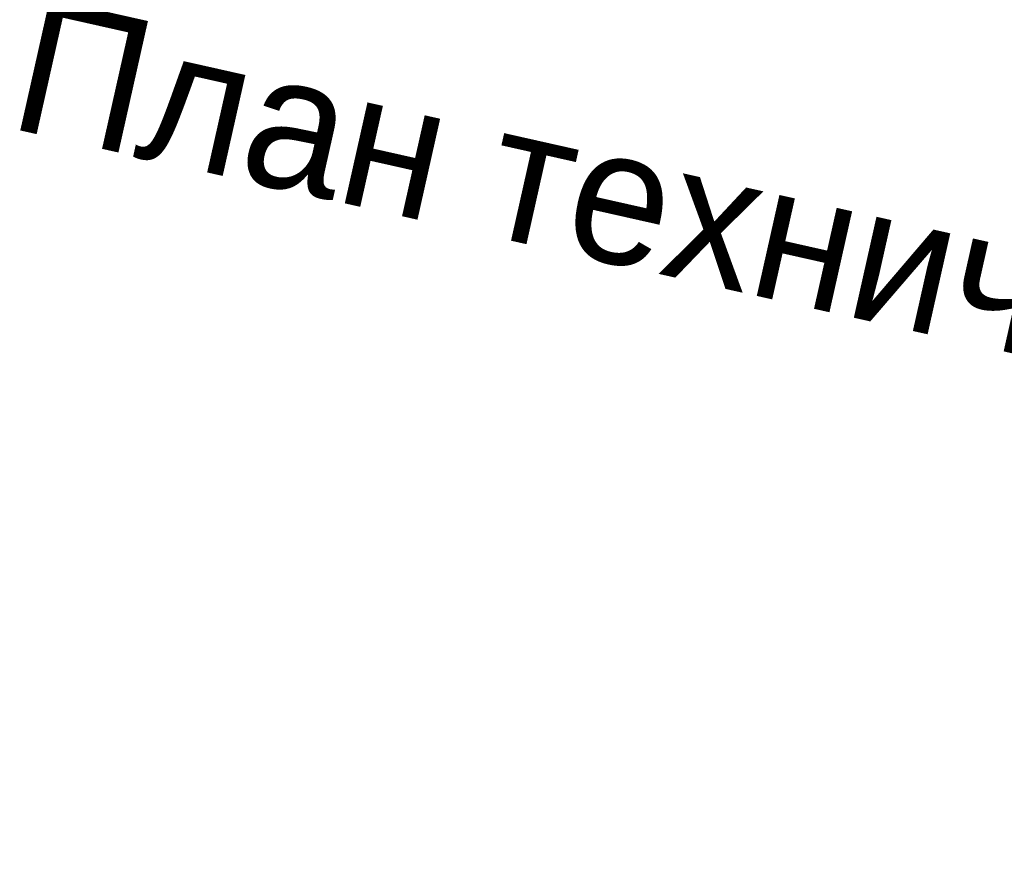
# Model space of a CAD drawing. Header units: millimetres. Extents: x -7145531 to -6681560, y 6117368 to 6219355.
# Tile 64 of 144: x -6953704 to -6950049, y 6155195 to 6158329. Entities that reach past the tile are written whole.
import ezdxf

# ---------------------------------------------------------------- set-up
doc = ezdxf.new("R2010")
doc.units = ezdxf.units.MM
doc.header["$MEASUREMENT"] = 0
doc.layers.add('АР-текст_наименование_Ном._пера__1', color=7, linetype='Continuous', lineweight=0)
doc.styles.add('РЎР“Р•РќР•Р\xa0Р\x98Р\xa0_РЎРўР\x98Р›Р¬_3', font='GOTHIC.TTF')

msp = doc.modelspace()

# ---------------------------------------------------------------- texts
at = {"layer": 'АР-текст_наименование_Ном._пера__1', "color": 7, "linetype": 'Continuous', "lineweight": 0, "insert": (-6953814, 6157664.6), "char_height": 500, "attachment_point": 4, "rotation": 347.3424, "line_spacing_factor": 1.072084, "style": 'РЎР“Р•РќР•Р\xa0Р\x98Р\xa0_РЎРўР\x98Р›Р¬_3'}
msp.add_mtext('\\A1;{\\pql;\\fCentury Gothic|b0|i0|c204|p0;\\W1.000000;План технического пространства на отм. +62.46 (М 1:200)  \\P\\pqc;\\fCentury Gothic|b0|i0|c204|p0;\\W1.000000;Корпус 2}', dxfattribs=at)

doc.saveas('drawing.dxf')
